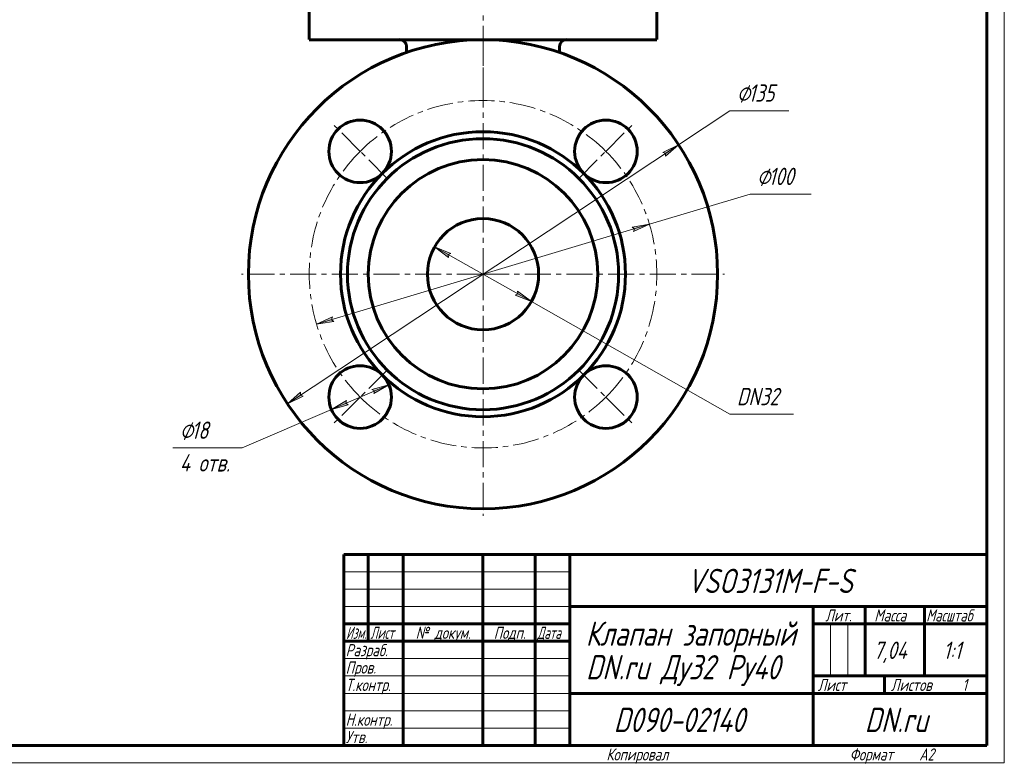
# Model space of a CAD drawing. Header units: millimetres. Extents: x 0 to 594, y 0 to 420.
# Tile 3 of 4: x 311 to 594, y 0 to 214. Entities that reach past the tile are written whole.
import ezdxf

# ---------------------------------------------------------------- set-up
doc = ezdxf.new("R2010")
doc.units = ezdxf.units.MM
for name, pattern in [('K5LT_AXLED', [12, 7.5, -1.5, 1.5, -1.5]), ('K5LT_BASIC', [0]), ('K5LT_THIN', [0])]:
    doc.linetypes.add(name, pattern=pattern)
doc.layers.add('Системный слой', color=7, linetype='Continuous')
doc.layers.add('Системный слой (1)', color=251, linetype='Continuous', true_color=0x6c6c6c)
doc.styles.add('KDIMTEXTSTYLE', font='txt', dxfattribs={"width": 0.96, "oblique": 15, "height": 5})
doc.styles.add('KTEXTSTYLE', font='txt', dxfattribs={"width": 0.96, "height": 5})
doc.dimstyles.new('KDIMSTYLE (1.00)', dxfattribs={"dimtxt": 5, "dimasz": 1, "dimexe": 2, "dimexo": 0, "dimgap": 1, "dimtad": 1, "dimtxsty": 'KDIMTEXTSTYLE', "dimsah": 1, "dimcen": 0, "dimdle": 1, "dimadec": 0, "dimazin": 0, "dimtfac": 0.667, "dimtmove": 0, "dimatfit": 3, "dimfxl": 1, "dimtvp": 1, "dimtolj": 1, "dimtzin": 0, "dimarcsym": 0})

# ---------------------------------------------------------------- blocks, each defined once
blk = doc.blocks.new('U28')
at = {"layer": 'Системный слой (1)', "color": 143, "linetype": 'K5LT_BASIC', "lineweight": 60, "true_color": 0x33acca}
for p, q in [((394.02, 208.12), (444.01, 208.12)), ((444.02, 208.12), (494.02, 208.12))]:
    blk.add_line(p, q, dxfattribs=at)
blk = doc.blocks.new('U34')
at = {"layer": 'Системный слой (1)', "color": 30, "linetype": 'K5LT_AXLED', "lineweight": 18, "true_color": 0xff8000}
for q in [(444.02, 210.12), (374.52, 140.62), (513.52, 140.62), (444.02, 71.12)]:
    blk.add_line((444.02, 140.62), q, dxfattribs=at)
blk = doc.blocks.new('U36')
at = {"layer": 'Системный слой (1)', "color": 30, "linetype": 'K5LT_AXLED', "lineweight": 18, "true_color": 0xff8000}
for p, q in [((408.66, 175.98), (400.88, 183.76)), ((479.37, 175.98), (487.15, 183.76)), ((416.44, 168.2), (408.66, 175.98)), ((471.59, 168.2), (479.37, 175.98)), ((416.44, 113.05), (408.66, 105.27)), ((471.59, 113.05), (479.37, 105.27)), ((408.66, 105.27), (400.88, 97.49)), ((479.37, 105.27), (487.15, 97.49))]:
    blk.add_line(p, q, dxfattribs=at)
for start, end in [(45, 135), (135, 225), (315, 45), (225, 315)]:
    blk.add_arc((444.02, 140.62), 50, start, end, dxfattribs=at)
blk = doc.blocks.new('D6')
at = {"layer": 'Системный слой (1)'}
for points in [[(496.48, 174.59), (500.29, 177.9), (495.76, 175.69), (496.54, 175.42)], [(387.74, 103.35), (392.28, 105.56), (391.5, 105.83), (391.55, 106.66)]]:
    blk.add_hatch(color=7, dxfattribs=at).paths.add_polyline_path(points)
at = {"layer": 'Системный слой (1)', "color": 7, "linetype": 'K5LT_THIN', "lineweight": 18, "true_color": 0xffffff}
for p, q in [((500.29, 177.9), (515.05, 187.68)), ((387.74, 103.35), (500.29, 177.9)), ((495.76, 175.69), (500.29, 177.9)), ((496.54, 175.42), (495.76, 175.69)), ((500.29, 177.9), (496.48, 174.59)), ((496.48, 174.59), (496.54, 175.42)), ((387.74, 103.35), (391.55, 106.66)), ((392.28, 105.56), (387.74, 103.35)), ((391.55, 106.66), (391.5, 105.83)), ((391.5, 105.83), (392.28, 105.56))]:
    blk.add_line(p, q, dxfattribs=at)
blk.add_wipeout([(517.05, 188.68), (517.05, 196.06), (529.47, 196.06), (529.47, 188.68)]).dxf.layer = 'Системный слой (1)'
blk.add_line((515.05, 187.68), (531.99, 187.68), dxfattribs=at)
at = {"layer": 'Системный слой (1)', "color": 7, "char_height": 5, "attachment_point": 1, "style": 'KTEXTSTYLE'}
for s, insert in [('\\fArial|b0|c204|p34;\\H5.0;\\W1.000;\\Q15;\\fGOST Type AU|b0|i0|c204|p34;\\Q15;\\W0.960;⌀', (517.05, 195.27)), ('\\fArial|b0|c204|p34;\\H5.0;\\W1.000;\\Q15;\\fGOST Type AU|b0|i0|c204|p34;\\Q15;\\W0.960;135', (520.36, 195.27))]:
    blk.add_mtext(s, dxfattribs=dict(at, insert=insert))
blk = doc.blocks.new('KDIMARROW_01')
at = {"layer": 'Системный слой'}
blk.add_hatch(color=0, dxfattribs=at).paths.add_polyline_path([(0, 0), (-5, 0.66), (-4.5, 0), (-5, -0.66)])
at = {"layer": 'Системный слой', "color": 0, "linetype": 'K5LT_THIN', "lineweight": 18}
for p, q in [((-4.5, 0), (-5, 0.66)), ((-5, 0.66), (0, 0)), ((0, 0), (-5, -0.66)), ((-5, -0.66), (-4.5, 0))]:
    blk.add_line(p, q, dxfattribs=at)
at = {"layer": 'Системный слой (1)', "color": 0, "linetype": 'K5LT_THIN', "lineweight": 18}
blk.add_line((181.43, 140.62), (180.43, 140.62), dxfattribs=at)
blk = doc.blocks.new('D7')
at = {"layer": 'Системный слой (1)'}
for points in [[(487.31, 152.93), (491.91, 155), (486.93, 154.19), (487.6, 153.7)], [(401.11, 127.06), (400.44, 127.54), (400.73, 128.32), (396.13, 126.25)]]:
    blk.add_hatch(color=7, dxfattribs=at).paths.add_polyline_path(points)
at = {"layer": 'Системный слой (1)', "color": 7, "linetype": 'K5LT_THIN', "lineweight": 18, "true_color": 0xffffff}
for p, q in [((491.91, 155), (520.85, 163.69)), ((396.13, 126.25), (491.91, 155)), ((486.93, 154.19), (491.91, 155)), ((487.6, 153.7), (486.93, 154.19)), ((491.91, 155), (487.31, 152.93)), ((487.31, 152.93), (487.6, 153.7)), ((396.13, 126.25), (400.73, 128.32)), ((400.73, 128.32), (400.44, 127.54)), ((400.44, 127.54), (401.11, 127.06)), ((401.11, 127.06), (396.13, 126.25))]:
    blk.add_line(p, q, dxfattribs=at)
blk.add_wipeout([(522.85, 164.69), (522.85, 172.07), (535.9, 172.07), (535.9, 164.69)]).dxf.layer = 'Системный слой (1)'
blk.add_line((520.85, 163.69), (538.45, 163.69), dxfattribs=at)
at = {"layer": 'Системный слой (1)', "color": 7, "char_height": 5, "attachment_point": 1, "style": 'KTEXTSTYLE'}
for s, insert in [('\\fArial|b0|c204|p34;\\H5.0;\\W1.000;\\Q15;\\fGOST Type AU|b0|i0|c204|p34;\\Q15;\\W0.960;⌀', (522.85, 171.27)), ('\\fArial|b0|c204|p34;\\H5.0;\\W1.000;\\Q15;\\fGOST Type AU|b0|i0|c204|p34;\\Q15;\\W0.960;100', (526.16, 171.27))]:
    blk.add_mtext(s, dxfattribs=dict(at, insert=insert))
blk = doc.blocks.new('D8')
at = {"layer": 'Системный слой (1)'}
for points in [[(434.77, 146.63), (430.1, 148.52), (434.12, 145.48), (434.01, 146.3)], [(457.93, 132.73), (453.91, 135.77), (454.02, 134.95), (453.26, 134.62)]]:
    blk.add_hatch(color=7, dxfattribs=at).paths.add_polyline_path(points)
at = {"layer": 'Системный слой (1)', "color": 7, "linetype": 'K5LT_THIN', "lineweight": 18, "true_color": 0xffffff}
for p, q in [((430.1, 148.52), (434.77, 146.63)), ((434.12, 145.48), (430.1, 148.52)), ((430.1, 148.52), (457.93, 132.73)), ((434.77, 146.63), (434.01, 146.3)), ((434.01, 146.3), (434.12, 145.48)), ((453.26, 134.62), (454.02, 134.95)), ((457.93, 132.73), (453.26, 134.62)), ((454.02, 134.95), (453.91, 135.77)), ((453.91, 135.77), (457.93, 132.73)), ((457.93, 132.73), (515.05, 100.32))]:
    blk.add_line(p, q, dxfattribs=at)
blk.add_wipeout([(517.05, 101.32), (517.05, 108.7), (530.74, 108.7), (530.74, 101.32)]).dxf.layer = 'Системный слой (1)'
blk.add_line((515.05, 100.32), (533.31, 100.32), dxfattribs=at)
at = {"layer": 'Системный слой (1)', "color": 7, "insert": (517.05, 107.91), "char_height": 5, "attachment_point": 1, "style": 'KTEXTSTYLE'}
blk.add_mtext('\\fArial|b0|c204|p34;\\H5.0;\\W1.000;\\Q15;\\fGOST Type AU|b0|i0|c204|p34;\\Q15;\\W0.960;DN32', dxfattribs=at)
blk = doc.blocks.new('D9')
at = {"layer": 'Системный слой (1)'}
for points in [[(412.6, 106.25), (416.93, 108.83), (412.07, 107.46), (412.79, 107.05)], [(405.25, 103.08), (404.53, 103.49), (404.73, 104.29), (400.39, 101.71)]]:
    blk.add_hatch(color=7, dxfattribs=at).paths.add_polyline_path(points)
at = {"layer": 'Системный слой (1)', "color": 7, "linetype": 'K5LT_THIN', "lineweight": 18, "true_color": 0xffffff}
for p, q in [((416.93, 108.83), (400.39, 101.71)), ((412.07, 107.46), (416.93, 108.83)), ((416.93, 108.83), (412.6, 106.25)), ((412.79, 107.05), (412.07, 107.46)), ((412.6, 106.25), (412.79, 107.05)), ((400.39, 101.71), (404.73, 104.29)), ((405.25, 103.08), (400.39, 101.71)), ((404.73, 104.29), (404.53, 103.49)), ((404.53, 103.49), (405.25, 103.08)), ((400.39, 101.71), (374.68, 90.64))]:
    blk.add_line(p, q, dxfattribs=at)
blk.add_wipeout([(356.8, 82.26), (356.8, 99.02), (372.04, 99.02), (372.04, 82.26)]).dxf.layer = 'Системный слой (1)'
blk.add_line((374.68, 90.64), (354.8, 90.64), dxfattribs=at)
at = {"layer": 'Системный слой (1)', "color": 7, "char_height": 5, "attachment_point": 1, "style": 'KTEXTSTYLE'}
for s, insert in [('\\fArial|b0|c204|p34;\\H5.0;\\W1.000;\\Q15;\\fGOST Type AU|b0|i0|c204|p34;\\Q15;\\W0.960;⌀', (356.8, 98.23)), ('\\fArial|b0|c204|p34;\\H5.0;\\W1.000;\\Q15;\\fGOST Type AU|b0|i0|c204|p34;\\Q15;\\W0.960;18', (360.11, 98.23)), ('\\fArial|b0|c204|p34;\\H5.0;\\W1.000;\\Q15;\\fGOST Type AU|b0|i0|c204|p34;\\Q15;\\W0.960;4 отв.', (356.8, 88.84))]:
    blk.add_mtext(s, dxfattribs=dict(at, insert=insert))
blk = doc.blocks.new('U37')
at = {"color": 7, "linetype": 'K5LT_THIN', "lineweight": 18, "true_color": 0xffffff}
for p, q in [((594, 420), (594, 0)), ((404, 55), (469, 55)), ((404, 50), (469, 50)), ((404, 45), (469, 45)), ((543.96, 25), (543.96, 40)), ((548.98, 25), (548.98, 40)), ((404, 30), (469, 30)), ((404, 25), (469, 25)), ((404, 20), (469, 20)), ((404, 15), (469, 15)), ((404, 10), (469, 10)), ((594, 0), (0, 0))]:
    blk.add_line(p, q, dxfattribs=at)
at = {"color": 143, "linetype": 'K5LT_BASIC', "lineweight": 60, "true_color": 0x33acca}
for p, q in [((589, 415), (589, 5)), ((404, 60), (589, 60)), ((404, 5), (404, 60)), ((411, 35), (411, 60)), ((421, 5), (421, 60)), ((444, 5), (444, 60)), ((459, 5), (459, 60)), ((469, 5), (469, 60)), ((469, 45), (589, 45)), ((539, 5), (539, 45)), ((554, 25), (554, 45)), ((571, 25), (571, 45)), ((404, 40), (469, 40)), ((539, 40), (554, 40)), ((554, 40), (589, 40)), ((404, 35), (469, 35)), ((539, 25), (589, 25)), ((559.57, 20), (559.57, 25)), ((469, 20), (539, 20)), ((539, 20), (589, 20)), ((589, 5), (20, 5))]:
    blk.add_line(p, q, dxfattribs=at)
at = {"color": 7, "attachment_point": 1, "style": 'KTEXTSTYLE'}
for s, insert, char_height in [('\\fArial|b0|c204|p34;\\H5.0;\\W1.000;\\Q15;\\fGOST Type AU|b0|i0|c204|p34;\\Q15;\\W0.960;\\H7.00;VSO3131M-F-S', (502.72, 55.86), 7), ('\\fArial|b0|c204|p34;\\H5.0;\\W1.000;\\Q15;\\fGOST Type AU|b0|i0|c204|p34;\\Q15;\\W0.960;\\H3.50;Лит.', (542.47, 44.18), 3.5), ('\\fArial|b0|c204|p34;\\H5.0;\\W1.000;\\Q15;\\fGOST Type AU|b0|i0|c204|p34;\\Q15;\\W0.960;\\H3.50;Масса', (556.58, 44.18), 3.5), ('\\fArial|b0|c204|p34;\\H5.0;\\W1.000;\\Q15;\\fGOST Type AU|b0|i0|c204|p34;\\Q15;\\W0.926;\\H3.50;Масштаб', (571.52, 44.18), 3.5), ('\\fArial|b0|c204|p34;\\H5.0;\\W1.000;\\Q15;\\fGOST Type AU|b0|i0|c204|p34;\\Q15;\\W0.960;\\H7.00;Клапан запорный', (473.56, 40.69), 7), ('\\fArial|b0|c204|p34;\\H5.0;\\W1.000;\\Q15;\\fGOST Type AU|b0|i0|c204|p34;\\Q15;\\W0.786;\\H3.50;Изм.', (404.62, 39.18), 3.5), ('\\fArial|b0|c204|p34;\\H5.0;\\W1.000;\\Q15;\\fGOST Type AU|b0|i0|c204|p34;\\Q15;\\W0.800;\\H3.50;Лист', (411.61, 39.18), 3.5), ('\\fArial|b0|c204|p34;\\H5.0;\\W1.000;\\Q15;\\fGOST Type AU|b0|i0|c204|p34;\\Q15;\\W0.960;\\H3.50;№ докум.', (424.63, 39.18), 3.5), ('\\fArial|b0|c204|p34;\\H5.0;\\W1.000;\\Q15;\\fGOST Type AU|b0|i0|c204|p34;\\Q15;\\W0.960;\\H3.50;Подп.', (447.1, 39.18), 3.5), ('\\fArial|b0|c204|p34;\\H5.0;\\W1.000;\\Q15;\\fGOST Type AU|b0|i0|c204|p34;\\Q15;\\W0.800;\\H3.50;Дата', (459.61, 39.18), 3.5), ('\\fArial|b0|c204|p34;\\H5.0;\\W1.000;\\Q15;\\fGOST Type AU|b0|i0|c204|p34;\\Q15;\\W0.960;\\H3.50;Разраб.', (404.5, 34.18), 3.5), ('\\fArial|b0|c204|p34;\\H5.0;\\W1.000;\\Q15;\\fGOST Type AU|b0|i0|c204|p34;\\Q15;\\W0.960;7,04', (556.36, 34.9), 5), ('\\fArial|b0|c204|p34;\\H5.0;\\W1.000;\\Q15;\\fGOST Type AU|b0|i0|c204|p34;\\Q15;\\W0.960;{\\c16737820;1:1}', (576.44, 34.9), 5), ('\\fArial|b0|c204|p34;\\H5.0;\\W1.000;\\Q15;\\fGOST Type AU|b0|i0|c204|p34;\\Q15;\\W0.960;\\H3.50;Пров.', (404.5, 29.18), 3.5), ('\\fArial|b0|c204|p34;\\H5.0;\\W1.000;\\Q15;\\fGOST Type AU|b0|i0|c204|p34;\\Q15;\\W0.960;\\H7.00;DN.ru Ду32 Ру40', (473.65, 31.02), 7), ('\\fArial|b0|c204|p34;\\H5.0;\\W1.000;\\Q15;\\fGOST Type AU|b0|i0|c204|p34;\\Q15;\\W0.960;\\H3.50;Т.контр.', (404.5, 24.18), 3.5), ('\\fArial|b0|c204|p34;\\H5.0;\\W1.000;\\Q15;\\fGOST Type AU|b0|i0|c204|p34;\\Q15;\\W0.960;\\H3.50;Лист', (540.32, 24.18), 3.5), ('\\fArial|b0|c204|p34;\\H5.0;\\W1.000;\\Q15;\\fGOST Type AU|b0|i0|c204|p34;\\Q15;\\W0.960;\\H3.50;Листов', (561.36, 24.18), 3.5), ('\\fArial|b0|c204|p34;\\H5.0;\\W1.000;\\Q15;\\fGOST Type AU|b0|i0|c204|p34;\\Q15;\\W0.960;\\H3.50;1', (581.91, 24.18), 3.5), ('\\fArial|b0|c204|p34;\\H5.0;\\W1.000;\\Q15;\\fGOST Type AU|b0|i0|c204|p34;\\Q15;\\W0.960;\\H3.50;Н.контр.', (404.5, 14.18), 3.5), ('\\fArial|b0|c204|p34;\\H5.0;\\W1.000;\\Q15;\\fGOST Type AU|b0|i0|c204|p34;\\Q15;\\W0.960;\\H7.00;D090-02140', (481.61, 15.86), 7), ('\\fArial|b0|c204|p34;\\H5.0;\\W1.000;\\Q15;\\fGOST Type AU|b0|i0|c204|p34;\\Q15;\\W0.960;\\H7.00;DN.ru', (553.84, 15.86), 7), ('\\fArial|b0|c204|p34;\\H5.0;\\W1.000;\\Q15;\\fGOST Type AU|b0|i0|c204|p34;\\Q15;\\W0.960;\\H3.50;Утв.', (404.5, 9.18), 3.5), ('\\fArial|b0|c204|p34;\\H5.0;\\W1.000;\\Q15;\\fGOST Type AU|b0|i0|c204|p34;\\Q15;\\W0.960;\\H3.50;Копировал', (479.5, 4.18), 3.5), ('\\fArial|b0|c204|p34;\\H5.0;\\W1.000;\\Q15;\\fGOST Type AU|b0|i0|c204|p34;\\Q15;\\W0.960;\\H3.50;Формат', (549.5, 4.18), 3.5), ('\\fArial|b0|c204|p34;\\H5.0;\\W1.000;\\Q15;\\fGOST Type AU|b0|i0|c204|p34;\\Q15;\\W0.960;\\H3.50;A2', (569.5, 4.18), 3.5)]:
    blk.add_mtext(s, dxfattribs=dict(at, insert=insert, char_height=char_height))

msp = doc.modelspace()

# ---------------------------------------------------------------- linework, layer by layer
at = {"layer": 'Системный слой (1)', "color": 30, "linetype": 'K5LT_AXLED', "lineweight": 18, "true_color": 0xff8000}
msp.add_line((444.017, 260.125), (444.017, 190.625), dxfattribs=at)
at = {"layer": 'Системный слой (1)', "color": 143, "linetype": 'K5LT_BASIC', "lineweight": 60, "true_color": 0x33acca}
for p, q in [((394.017, 208.125), (394.017, 217.625)), ((494.017, 208.125), (494.017, 217.625)), ((422.017, 204.439), (422.017, 206.125)), ((466.017, 204.439), (466.017, 206.125))]:
    msp.add_line(p, q, dxfattribs=at)
for centre, radius in [((444.017, 140.625), 67.5), ((408.661, 175.98), 9), ((479.372, 175.98), 9), ((444.017, 140.625), 41), ((444.017, 140.625), 39), ((444.017, 140.625), 33), ((444.017, 140.625), 16), ((408.661, 105.269), 9), ((479.372, 105.269), 9)]:
    msp.add_circle(centre, radius, dxfattribs=at)
for centre, start, end in [((420.017, 206.125), 0, 90), ((468.017, 206.125), 90, 180)]:
    msp.add_arc(centre, 2, start, end, dxfattribs=at)

# ---------------------------------------------------------------- block references
at = {"layer": 'Системный слой (1)'}
for name in ['U34', 'U28', 'U36']:
    msp.add_blockref(name, (0, 0), dxfattribs=at)

# ---------------------------------------------------------------- next in the draw order: dimensions: what is measured, and where the dimension line sits
at = {"layer": 'Системный слой (1)', "color": 7}
dim = msp.add_diameter_dim_2p(p1=(387.744, 103.347), p2=(500.29, 177.902), dimstyle='KDIMSTYLE (1.00)', override={"dimtih": 1, "dimtoh": 1, "dimpost": '\\fGOST Type AU|b0|c204|p34;\\H5.0;\\W0.960;\\Q15;<>', "dimblk1": 'KDIMARROW_01', "dimblk2": 'KDIMARROW_01', "dimclrt": 7, "dimtol": 1, "dimtp": 0, "dimtm": 0, "dimtdec": 5, "dimtmove": 1, "dimatfit": 2, "dimtolj": 1}, dxfattribs=at)
dim.commit()
dim.dimension.update_dxf_attribs({"geometry": 'D6', "text_midpoint": (517.053, 187.682), "dimtype": 163})

# ---------------------------------------------------------------- next in the draw order: dimensions: what is measured, and where the dimension line sits
dim = msp.add_diameter_dim_2p(p1=(396.127, 126.251), p2=(491.906, 154.999), dimstyle='KDIMSTYLE (1.00)', override={"dimtih": 1, "dimtoh": 1, "dimpost": '\\fGOST Type AU|b0|c204|p34;\\H5.0;\\W0.960;\\Q15;<>', "dimblk1": 'KDIMARROW_01', "dimblk2": 'KDIMARROW_01', "dimclrt": 7, "dimtol": 1, "dimtp": 0, "dimtm": 0, "dimtdec": 5, "dimtmove": 1, "dimatfit": 2, "dimtolj": 1}, dxfattribs=at)
dim.commit()
dim.dimension.update_dxf_attribs({"geometry": 'D7', "text_midpoint": (522.852, 163.687), "dimtype": 163})
dim = msp.add_diameter_dim_2p(p1=(416.928, 108.828), p2=(400.395, 101.71), dimstyle='KDIMSTYLE (1.00)', override={"dimtih": 1, "dimtoh": 1, "dimpost": '\\fGOST Type AU|b0|c204|p34;\\H5.0;\\W0.960;\\Q15;<>\\X\\fGOST Type AU|b0|c204|p34;\\H5.0;\\W0.960;\\Q15;\\fGOST Type AU|b0|i0|c204|p34;\\Q15;4 отв.', "dimblk1": 'KDIMARROW_01', "dimblk2": 'KDIMARROW_01', "dimclrt": 7, "dimtol": 1, "dimtp": 0, "dimtm": 0, "dimtdec": 5, "dimtmove": 1, "dimatfit": 2, "dimtolj": 1}, dxfattribs=at)
dim.commit()
dim.dimension.update_dxf_attribs({"geometry": 'D9', "text_midpoint": (372.68, 90.638)})

# ---------------------------------------------------------------- next in the draw order: dimensions: what is measured, and where the dimension line sits
dim = msp.add_diameter_dim_2p(p1=(430.101, 148.52), p2=(457.933, 132.729), dimstyle='KDIMSTYLE (1.00)', override={"dimtih": 1, "dimtoh": 1, "dimpost": '\\fGOST Type AU|b0|c204|p34;\\H5.0;\\W0.960;\\Q15;<>', "dimblk1": 'KDIMARROW_01', "dimblk2": 'KDIMARROW_01', "dimclrt": 7, "dimtol": 1, "dimtp": 0, "dimtm": 0, "dimtdec": 5, "dimtmove": 1, "dimatfit": 2, "dimtolj": 1}, dxfattribs=at)
dim.commit()
dim.dimension.update_dxf_attribs({"geometry": 'D8', "text_midpoint": (517.053, 100.319), "dimtype": 163})

# ---------------------------------------------------------------- next in the draw order: block references
msp.add_blockref('U37', (0, 0))

doc.saveas('drawing.dxf')
